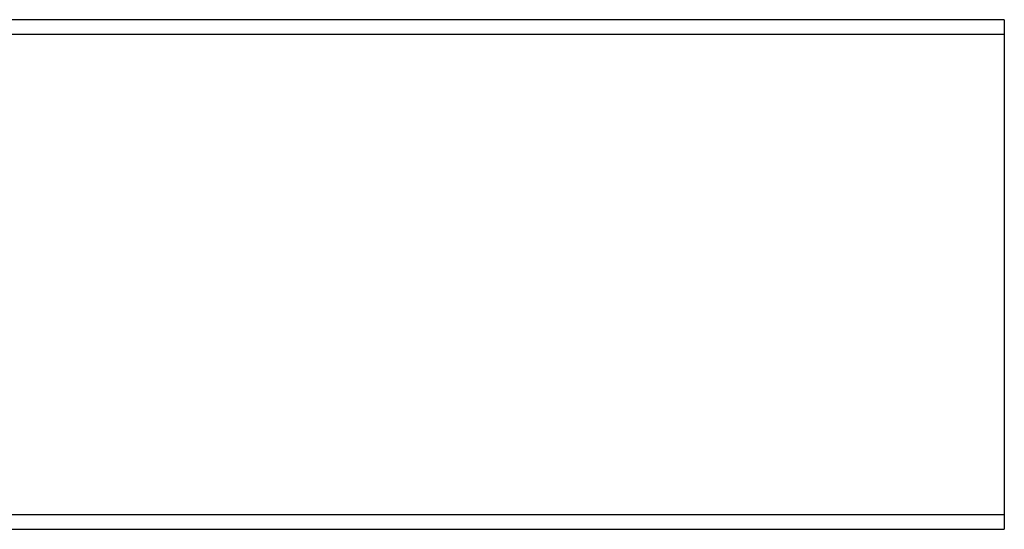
# Model space of a CAD drawing. Header units: millimetres. Extents: x -75 to 750, y -85 to 185.
# Tile 31 of 46: x 553 to 610, y 138 to 167. Entities that reach past the tile are written whole.
import ezdxf
from ezdxf.lldxf.tags import DXFTag

# ---------------------------------------------------------------- set-up
doc = ezdxf.new("R2010")
doc.units = ezdxf.units.MM
doc.layers.add('90-DEGREE-ELBOW', color=7, linetype='Continuous')
doc.layers.add('Default', color=7, linetype='Continuous')
tags = doc.linetypes.add('HIDDEN2', pattern=[4.7625, 3.175, -1.5875]).pattern_tags.tags
tags[6:7] = [DXFTag(74, 4), DXFTag(75, 0), DXFTag(340, '0'), DXFTag(46, 0.0), DXFTag(50, 0.0), DXFTag(44, 0.0), DXFTag(45, 0.0)]
tags[4:5] = [DXFTag(74, 4), DXFTag(75, 0), DXFTag(340, '0'), DXFTag(46, 0.0), DXFTag(50, 0.0), DXFTag(44, 0.0), DXFTag(45, 0.0)]

# ---------------------------------------------------------------- blocks, each defined once
blk = doc.blocks.new('SE')
at = {"layer": '90-DEGREE-ELBOW', "color": 7, "linetype": 'Continuous'}
for p, q in [((609.791, 167.412), (505.791, 167.412)), ((609.791, 167.412), (609.791, 138.212)), ((534.991, 138.212), (609.791, 138.212))]:
    blk.add_line(p, q, dxfattribs=at)
at = {"layer": '90-DEGREE-ELBOW', "color": 7, "linetype": 'HIDDEN2'}
for p, q in [((609.791, 166.568), (506.635, 166.568)), ((534.147, 139.056), (609.791, 139.056))]:
    blk.add_line(p, q, dxfattribs=at)

msp = doc.modelspace()

# ---------------------------------------------------------------- block references
at = {"layer": 'Default'}
msp.add_blockref('SE', (0, 0), dxfattribs=at)

doc.saveas('drawing.dxf')
